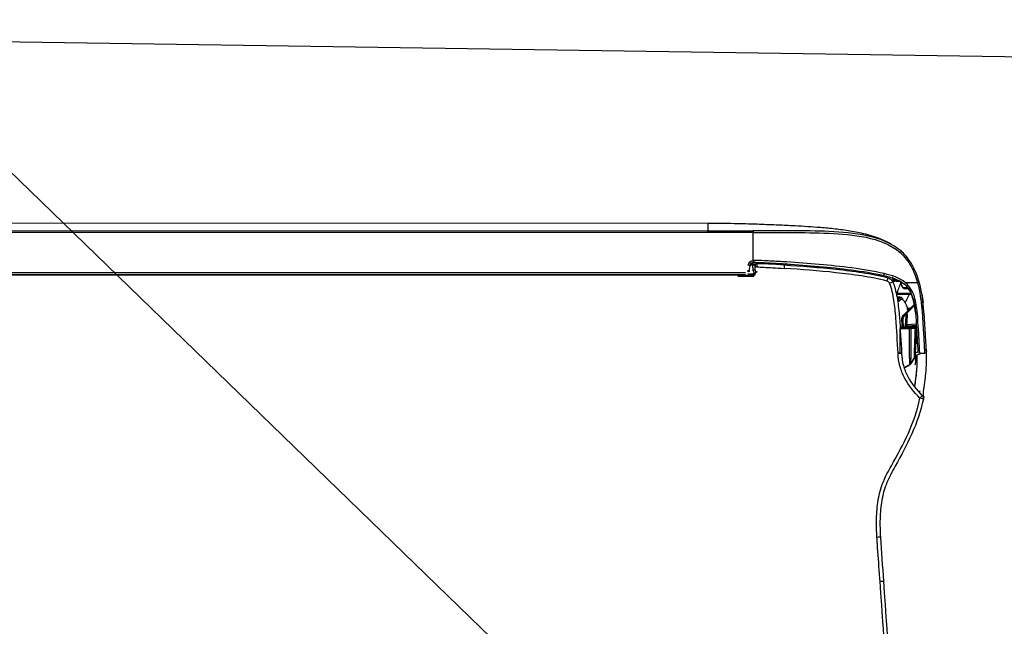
# Model space of a CAD drawing. Header units: millimetres. Extents: x -424979 to 718034, y -72486 to 344972.
# Tile 77 of 256: x 370556 to 371190, y 40461 to 40851. Entities that reach past the tile are written whole.
import ezdxf
from ezdxf import colors
from ezdxf.entities.mleader import LeaderData, LeaderLine
from ezdxf.math import Vec2, Vec3
from ezdxf.xclip import XClip

# ---------------------------------------------------------------- set-up
doc = ezdxf.new("R2010")
doc.units = ezdxf.units.MM
doc.header["$MEASUREMENT"] = 0
doc.header["$XCLIPFRAME"] = 0
doc.layers.add('0100_001_6_0_Nr_pióra__1', color=7, linetype='Continuous', lineweight=13)
doc.layers.add('IS_KLIM Opis_Średnice', color=7, linetype='Continuous', lineweight=9)
doc.layers.add('IS_KLIM_urządzenia', color=3, linetype='Continuous')
doc.layers.add('Rysunki i obrazki', color=7, linetype='Continuous')
picture_1 = doc.add_image_def('image6.tif', size_in_pixel=(4960, 3507))

# ---------------------------------------------------------------- blocks, each defined once
blk = doc.blocks.new('Rysunek_6_6', base_point=(-286891.41, 45461))
at = {"layer": '0100_001_6_0_Nr_pióra__1', "color": 7, "lineweight": 13}
image = blk.add_image(picture_1, insert=(-308193.9, 31055.98), size_in_units=(41994.67, 29692.6), rotation=-1.195405, dxfattribs=at)
image.set_boundary_path([(-0.5, -0.5), (4959.5, 3506.5)])
blk = doc.blocks.new('G$CFEA986A8')
at = {"layer": 'IS_KLIM_urządzenia', "linetype": 'Continuous'}
for p, q in [((2.71, 28.23), (3.1, 35.54)), ((3.1, 35.54), (3.1, 35.54)), ((3.24, 36.01), (3.24, 36.02)), ((3.24, 36.02), (3.24, 36.01)), ((2.73, 27.62), (4.82, 27.62)), ((2.74, 28.23), (2.74, 28.23)), ((2.74, 27.41), (5, 27.61)), ((5.25, 27.13), (2.77, 26.91)), ((3.03, 28.23), (3.03, 28.23)), ((4.22, 28.23), (4.22, 28.23)), ((4.55, 28.23), (4.55, 28.23)), ((3.18, 21.95), (5.57, 24.34)), ((5.93, 24.34), (3.22, 21.63)), ((5.57, 24.34), (5.44, 24.33)), ((5.57, 24.34), (5.85, 24.61)), ((5.93, 24.34), (5.57, 24.34)), ((6.02, 24.44), (5.93, 24.34)), ((46.34, 14.13), (46.34, 14)), ((50.7, 14.13), (46.34, 14.13)), ((46.52, 13.99), (46.52, 13.96)), ((46.52, 13.96), (921.55, 13.84)), ((46.52, 13.51), (46.52, 13.96)), ((48, 13.51), (46.52, 13.51)), ((48.58, 13.7), (919.48, 13.58)), ((46.64, 11.21), (47.36, 11.21)), ((46.64, 11.21), (46.64, 10.75)), ((47.11, 10.75), (46.64, 10.75)), ((47.59, 12.8), (47.38, 11.3)), ((919.48, 13.06), (48.58, 13.18)), ((46.54, 9.92), (46.54, 2.46)), ((58.73, 0), (909.33, -0.12)), ((58.74, 2.46), (909.33, 2.34)), ((909.33, 1.87), (58.74, 1.98)), ((58.74, 0), (58.74, 1.98))]:
    blk.add_line(p, q, dxfattribs=at)
for points in [[(37.64, 10.75, 0), (37.64, 10.76, 0), (37.64, 10.76, 0), (37.64, 10.77, 0), (37.64, 10.78, 0), (37.64, 10.79, 0), (37.64, 10.8, 0), (37.64, 10.81, 0), (37.64, 10.82, 0), (37.64, 10.83, 0), (37.64, 10.84, 0), (37.64, 10.84, 0), (37.65, 10.85, 0), (37.65, 10.86, 0), (37.65, 10.87, 0), (37.65, 10.88, 0), (37.65, 10.89, 0), (37.65, 10.9, 0), (37.65, 10.91, 0), (37.65, 10.92, 0), (37.65, 10.92, 0), (37.65, 10.93, 0), (37.65, 10.94, 0), (37.65, 10.95, 0), (37.65, 10.96, 0), (37.65, 10.97, 0), (37.65, 10.98, 0), (37.65, 10.99, 0), (37.65, 11, 0), (37.65, 11, 0), (37.65, 11.01, 0), (37.65, 11.02, 0), (37.65, 11.03, 0), (37.65, 11.04, 0), (37.65, 11.05, 0), (37.65, 11.06, 0), (37.65, 11.07, 0), (37.65, 11.08, 0), (37.65, 11.08, 0), (37.65, 11.09, 0), (37.65, 11.1, 0), (37.65, 11.11, 0), (37.65, 11.12, 0), (37.65, 11.13, 0), (37.66, 11.14, 0), (37.66, 11.15, 0), (37.66, 11.16, 0), (37.66, 11.16, 0), (37.66, 11.17, 0), (37.66, 11.18, 0), (37.66, 11.19, 0)], [(37.72, 10.74, 0), (37.72, 10.75, 0), (37.72, 10.76, 0), (37.72, 10.77, 0), (37.72, 10.78, 0), (37.72, 10.79, 0), (37.72, 10.79, 0), (37.72, 10.8, 0), (37.72, 10.81, 0), (37.72, 10.82, 0), (37.72, 10.83, 0), (37.73, 10.84, 0), (37.73, 10.85, 0), (37.73, 10.86, 0), (37.73, 10.87, 0), (37.73, 10.87, 0), (37.73, 10.88, 0), (37.73, 10.89, 0), (37.73, 10.9, 0), (37.73, 10.91, 0), (37.73, 10.92, 0), (37.73, 10.93, 0), (37.73, 10.94, 0), (37.73, 10.95, 0), (37.73, 10.95, 0), (37.73, 10.96, 0), (37.73, 10.97, 0), (37.73, 10.98, 0), (37.73, 10.99, 0), (37.73, 11, 0), (37.73, 11.01, 0), (37.73, 11.02, 0), (37.73, 11.03, 0), (37.73, 11.03, 0), (37.73, 11.04, 0), (37.73, 11.05, 0), (37.73, 11.06, 0), (37.73, 11.07, 0), (37.73, 11.08, 0), (37.73, 11.09, 0), (37.73, 11.1, 0), (37.73, 11.11, 0), (37.73, 11.11, 0), (37.73, 11.12, 0), (37.73, 11.13, 0), (37.74, 11.14, 0), (37.74, 11.15, 0), (37.74, 11.16, 0), (37.74, 11.17, 0), (37.74, 11.18, 0), (37.74, 11.19, 0)]]:
    blk.add_polyline3d(points, dxfattribs=at)
at = {"layer": 'IS_KLIM_urządzenia', "linetype": 'Continuous', "extrusion": (0, 0, -1)}
for centre, radius, start, end in [((-1.84, 46.94), 1, 314.7826, 11.7219), ((-0.53, 34.35), 0.5, 357.2068, 90), ((-1.83, 34.35), 0.5, 90, 177.181), ((-46.64, 11.25), 0.5, 270, 357), ((-46.39, 11.44), 1, 188, 264.2856), ((-46.39, 11.42), 1.5, 188, 264.2856)]:
    blk.add_arc(centre, radius, start, end, dxfattribs=at)
at = {"layer": 'IS_KLIM_urządzenia', "linetype": 'Continuous', "extrusion": (-1.54693e-05, -6.12303e-17, -1)}
blk.add_arc((-3.24, 28.23, -0.01), 0.498, 270, 359.4983, dxfattribs=at)
at = {"layer": 'IS_KLIM_urządzenia', "linetype": 'Continuous'}
for centre, start, end in [((2.5, 23.81), 5.1428, 5.6972), ((45.54, 11.27), 267.736, 0), ((48.11, 12.87), 160.3327, 163.928)]:
    blk.add_arc(centre, 0.5, start, end, dxfattribs=at)
for centre, major_axis, ratio, start_param, end_param in [((13.38, 84.28), (0.998, 0.07), 0.023762, 3.141593, 4.646623), ((1.84, 46.94), (0.979, -0.203), 0.056856, 3.141593, 4.651384), ((1.84, 46.94), (0.704, 0.71), 0.020204, 1.651706, 3.141593), ((7.71, 34.94), (-0.999, -0.049), 0.051256, 0, 1.514472), ((7.71, 34.9), (-0.999, -0.047), 0.051373, 0, 1.514578), ((3.38, 28.23), (0, -0.498), 0.705765, 4.721116, 6.283185), ((3.96, 27.4), (0.499, -0.033), 0.703948, 0.778487, 1.449237), ((2.49, 23.87), (-0.498, -0.042), 0.40242, 3.141593, 4.712356), ((2.5, 23.81), (-0.498, -0.05), 0.399009, 3.140125, 4.706849), ((2.5, 23.81), (-0.498, -0.045), 0.399039, 3.141593, 4.710711), ((5.85, 24.61), (-0.177, 0.177), 0.009872, 3.141593, 4.709921), ((6.36, 25.91), (0.25, 0.009), 0.004928, 6.283059, 7.845078), ((1.28, 22.79), (0.498, 0.048), 0.655613, 3.140676, 4.596546), ((6.84, 20.48), (0.38, 0.325), 0.906204, 2.398026, 3.130887), ((7.44, 20.5), (-0.376, 0.33), 0.885836, 0.804441, 2.115185), ((7.76, 20.85), (-0.367, 0.34), 0.8822, 0.840111, 2.138766), ((8.04, 20.89), (0.282, 0.413), 0.898755, 2.160862, 3.167773), ((2.45, 15.93), (0.482, 0.133), 0.040619, 3.141593, 4.662666), ((5.63, 15.93), (-0.326, -0.379), 0.006066, 1.506881, 3.141593), ((5.72, 17.3), (0, 0.2), 0.576627, 4.721116, 6.283185), ((6.49, 16.72), (0.192, 0.056), 0.184381, 5.301873, 6.283185), ((9.97, 16.14), (-0.925, -0.381), 0.043497, 0, 1.508611), ((8.07, 15.3), (0, 0.2), 0.433029, 4.721116, 6.283185), ((8.86, 15.62), (0.19, -0.061), 0.210046, 2.527177, 3.153928), ((8.96, 15.32), (-0.191, 0.059), 0.212832, 4.135574, 5.657225), ((8.8, 14.85), (0.18, 0.087), 0.196125, 5.117147, 6.283185), ((10.63, 15.55), (-0.263, -0.965), 0.021464, 4.784953, 6.283185), ((11.38, 13.51), (-0.117, -0.486), 0.019962, 3.141593, 4.771045), ((45.52, 13.53), (0.02, 0.5), 1, 3.141593, 4.708057), ((45.52, 13.53), (-0.02, -0.5), 0.999999, 0, 1.547993), ((45.57, 13.52), (-0.02, -0.5), 0.955746, 0, 1.547846), ((46.52, 13.46), (0.5, -0.017), 0.998628, 1.605655, 3.113607), ((46.52, 13.46), (-0.5, 0.017), 0.093825, 4.715665, 5.983293), ((39.42, 10.08), (0.996, -0.087), 0.841749, 1.62689, 2.181571), ((45.54, 11.73), (0.5, 0), 0.093428, 4.788501, 6.283185), ((46.57, 12.58), (0.499, 0.026), 0.09496, 3.141593, 4.707412), ((46.64, 11.25), (0.499, 0.026), 0.096366, 3.141593, 4.707339), ((47.87, 11.23), (0.495, -0.07), 0.051828, 3.141593, 4.719673), ((48.08, 12.73), (0.495, -0.07), 0.051828, 3.141593, 4.719673), ((48.11, 12.87), (0.48, -0.138), 0.050296, 3.141584, 4.726878), ((46.39, 9.94), (0, -0.5), 0.000142, 3.141593, 4.764749), ((46.54, 9.95), (0.05, -0.498), 0.005219, 3.141593, 4.764488), ((7.1, 7.87), (0.331, 0.375), 0.006851, 3.141593, 4.648558), ((46.54, 2.49), (0, 0.5), 0.000013, 3.173368, 4.660029)]:
    blk.add_ellipse(centre, major_axis=major_axis, ratio=ratio, start_param=start_param, end_param=end_param, dxfattribs=at)
at = {"layer": 'IS_KLIM_urządzenia', "linetype": 'Continuous', "extrusion": (0, 0, -1)}
for centre, major_axis, ratio, start_param, end_param in [((3.24, 28.23), (0.352, -0.352), 0.999998, 0.785397, 2.347467), ((-21.42, 382.85), (-1476.17, -4886.86), 0.031997, 4.778832, 4.778918), ((7.64, 474.84), (-1862.82, -6167.7), 0.025163, 4.780022, 4.78009), ((5.18, 514.21), (-1939.65, -6425.41), 0.026246, 4.782823, 4.782889), ((48.58, 12.65), (-0.13, -1.08), 0.917565, 1.59215, 1.795783)]:
    blk.add_ellipse(centre, major_axis=major_axis, ratio=ratio, start_param=start_param, end_param=end_param, dxfattribs=at)
at = {"layer": 'IS_KLIM_urządzenia', "linetype": 'Continuous'}
for points, degree in [([(11.56, 95.97), (10.36, 113.09), (9.16, 130.21), (7.97, 147.33)], 3), ([(8.86, 147.39), (10.07, 130.27), (11.28, 113.14), (12.48, 96.01)], 3), ([(12.48, 96.01), (11.99, 95.98), (11.56, 95.96), (11.56, 95.97)], 3), ([(12.38, 84.21), (12.11, 88.13), (11.83, 92.05), (11.56, 95.97)], 3), ([(0.77, 46.44), (0.76, 46.55), (0.76, 46.66), (0.78, 46.77)], 3), ([(0.77, 46.67), (0.75, 46.58), (0.77, 46.46)], 2), ([(0.78, 46.71), (0.77, 46.67)], 1), ([(0.77, 46.44), (0.77, 46.45), (0.77, 46.46), (0.77, 46.46)], 3), ([(1.12, 46.25), (0.98, 46.27), (0.82, 46.34), (0.77, 46.44)], 3), ([(1.81, 44.89), (1.84, 45.06), (1.87, 45.24), (1.9, 45.41)], 3), ([(2.99, 35.39), (2.99, 36.07), (2.97, 36.75), (2.96, 37.42)], 3), ([(3.24, 36.01), (3.59, 36.58), (3.94, 37.15), (4.28, 37.72)], 3), ([(4.28, 37.71), (3.76, 36.86), (3.24, 36)], 2), ([(4.28, 37.72), (4.28, 37.72), (4.28, 37.72), (4.28, 37.72)], 3), ([(4.29, 37.71), (4.33, 37.78), (4.38, 37.83), (4.44, 37.87)], 3), ([(4.44, 37.88), (4.99, 38.23), (5.55, 38.58), (6.17, 38.76)], 3), ([(4.44, 37.88), (4.99, 38.23), (5.55, 38.58), (6.17, 38.76)], 3), ([(4.44, 37.88), (4.95, 38.2), (5.46, 38.52), (6, 38.7)], 3), ([(4.44, 37.87), (4.94, 38.19), (5.46, 38.51), (6, 38.7)], 3), ([(4.44, 37.88), (4.44, 37.88), (4.44, 37.88), (4.44, 37.88)], 3), ([(4.44, 37.88), (4.44, 37.88), (4.44, 37.88), (4.44, 37.88)], 3), ([(5.12, 38.29), (4.79, 38.1), (4.45, 37.88)], 2), ([(6, 38.7), (5.7, 38.6), (5.4, 38.45), (5.12, 38.29)], 3), ([(6, 38.7), (5.79, 38.63), (5.59, 38.54)], 2), ([(1.83, 34.85), (1.4, 34.85), (0.96, 34.85), (0.53, 34.85)], 3), ([(2.31, 34.46), (2.54, 34.58), (2.78, 34.68), (3.03, 34.75)], 3), ([(2.71, 28.23), (3.1, 35.54)], 1), ([(3.1, 35.54), (2.71, 28.23)], 1), ([(3.1, 35.54), (2.71, 28.23)], 1), ([(2.81, 35.36), (2.86, 35.45), (2.91, 35.54), (2.97, 35.63)], 3), ([(3.24, 36.01), (3.16, 35.87), (3.11, 35.71), (3.1, 35.54)], 3), ([(3.1, 35.58), (3.1, 35.58)], 1), ([(3.1, 35.54), (3.1, 35.54), (3.1, 35.54), (3.1, 35.54)], 3), ([(3.1, 35.54), (3.1, 35.54), (3.1, 35.54), (3.1, 35.54)], 3), ([(0.12, 32.64), (0.12, 32.62), (0.12, 32.59), (0.12, 32.57)], 3), ([(2.92, 32.14), (2.76, 32.15), (2.6, 32.16), (2.45, 32.17)], 3), ([(2.92, 32.12), (2.76, 32.13), (2.61, 32.14), (2.45, 32.14)], 3), ([(3.24, 27.74), (2.98, 27.74), (2.74, 27.97), (2.74, 28.23)], 3), ([(3.24, 27.74), (2.98, 27.74), (2.74, 27.97), (2.74, 28.23)], 3), ([(3.24, 27.74), (2.98, 27.74), (2.75, 27.97), (2.74, 28.23)], 3), ([(3.01, 28.23), (3.4, 28.23), (3.8, 28.23), (4.2, 28.23)], 3), ([(3.03, 28.23), (3.43, 28.23), (3.82, 28.23), (4.22, 28.23)], 3), ([(3.99, 27.75), (3.99, 27.7), (3.99, 27.66), (4, 27.62)], 3), ([(4.47, 27.59), (4.48, 27.65), (4.48, 27.71), (4.49, 27.76)], 3), ([(4.81, 27.59), (4.82, 27.64), (4.82, 27.69), (4.82, 27.74)], 3), ([(4.95, 27.74), (4.95, 27.69), (4.94, 27.65), (4.94, 27.6)], 3), ([(5.25, 27.13), (5.19, 26.2), (5.13, 25.26), (5.07, 24.33)], 3), ([(7.11, 28.23), (7.11, 28.23)], 1), ([(2.47, 24.07), (2.47, 24.05), (2.48, 24.03), (2.48, 24.01)], 3), ([(2.99, 23.86), (2.99, 23.91)], 1), ([(2.99, 23.88), (2.99, 23.89), (2.99, 23.9), (2.99, 23.91)], 3), ([(3.07, 23), (3.04, 23.3), (3.01, 23.6), (2.99, 23.91)], 3), ([(6.54, 25.37), (6.57, 25.4), (6.59, 25.42), (6.62, 25.45)], 3), ([(6.61, 25.92), (6.61, 25.77), (6.62, 25.61), (6.62, 25.46)], 3), ([(6.62, 25.45), (6.62, 25.61), (6.61, 25.76), (6.61, 25.92)], 3), ([(6.62, 25.46), (6.62, 25.46), (6.62, 25.46), (6.62, 25.46)], 3), ([(6.62, 25.45), (6.62, 25.46), (6.62, 25.46), (6.62, 25.46)], 3), ([(0.78, 22.75), (0.79, 22.65), (0.8, 22.62)], 2), ([(1.29, 18.88), (1.16, 19.65), (1.04, 20.45), (0.94, 21.27)], 3), ([(4.39, 22.8), (4.65, 22.8), (4.92, 22.8), (5.18, 22.8)], 3), ([(5.15, 23), (4.96, 23), (4.77, 23), (4.59, 23)], 3), ([(6.36, 20.47), (5.9, 21.01), (5.56, 21.63), (5.3, 22.33)], 3), ([(6.48, 20.17), (6.66, 19.86), (7.06, 19.84)], 2), ([(7.29, 20.84), (7.18, 20.72), (7.08, 20.61), (6.97, 20.49)], 3), ([(7.06, 19.82), (7.74, 19.77)], 1), ([(7.39, 20.05), (7.49, 20.16), (7.6, 20.28), (7.71, 20.39)], 3), ([(7.71, 20.39), (7.78, 20.39), (7.86, 20.39), (7.93, 20.38)], 3), ([(5.61, 15.91), (7.22, 14.52), (9.31, 13.97), (11.36, 13.48)], 3), ([(11.49, 13.99), (9.53, 14.46), (7.5, 14.98), (5.96, 16.31)], 3), ([(6.61, 16.72), (6.73, 16.31), (6.86, 15.9), (7.01, 15.5)], 3), ([(7.11, 15.5), (6.95, 15.92), (6.81, 16.34), (6.68, 16.78)], 3), ([(7.51, 15.3), (7.73, 15.3), (7.94, 15.3), (8.16, 15.3)], 3), ([(8.59, 15.34), (8.64, 15.45), (8.68, 15.57), (8.71, 15.69)], 3), ([(8.82, 15.39), (8.78, 15.49), (8.74, 15.59), (8.71, 15.69)], 3), ([(8.82, 15.39), (8.8, 15.33), (8.78, 15.28), (8.77, 15.22)], 3), ([(8.92, 15.74), (8.89, 15.63), (8.85, 15.51), (8.82, 15.39)], 3), ([(8.93, 14.96), (8.99, 15.07), (9.04, 15.2), (9.08, 15.32)], 3), ([(9.21, 14.47), (9.13, 14.63), (9.05, 14.78), (8.98, 14.93)], 3), ([(9.08, 15.32), (9.1, 15.4), (9.13, 15.48), (9.15, 15.55)], 3), ([(10.84, 14.47), (10.8, 14.33), (10.76, 14.19), (10.72, 14.05)], 3), ([(12.42, 14.09), (12.38, 13.95), (12.34, 13.81)], 2), ([(12.41, 13.79), (12.43, 13.89), (12.46, 13.98), (12.48, 14.08)], 3), ([(12.7, 14.03), (12.67, 13.94), (12.65, 13.84), (12.63, 13.74)], 3), ([(12.84, 13.7), (12.86, 13.8), (12.89, 13.89), (12.91, 13.99)], 3), ([(16.78, 13.3), (16.75, 13.18), (16.72, 13.05), (16.69, 12.93)], 3), ([(46.34, 14.13), (46.34, 14.13), (46.34, 14.13), (46.34, 14.13)], 3), ([(46.52, 13.51), (46.52, 13.49), (46.52, 13.47), (46.52, 13.45)], 3), ([(38.2, 11.15), (38.2, 11.15), (38.23, 11.58), (38.26, 12.08)], 3), ([(38.51, 11.12), (38.5, 11.02), (38.49, 10.92), (38.48, 10.82)], 3), ([(39.02, 11.1), (39.26, 11.09), (39.51, 11.07), (39.75, 11.06)], 3), ([(43.76, 10.85), (44.25, 10.85), (44.75, 10.84), (45.24, 10.83)], 3), ([(46.39, 10.83), (46.18, 10.83), (45.97, 10.83), (45.75, 10.83)], 3), ([(6.63, 7.62), (6.47, 7.76), (6.31, 7.91), (6.16, 8.07)], 3), ([(46.49, 10.45), (46.45, 10.45), (46.42, 10.44), (46.39, 10.44)], 3), ([(46.54, 2.46), (50.6, 2.46), (54.67, 2.46), (58.74, 2.46)], 3), ([(58.74, 2.46), (58.74, 2.21), (58.74, 1.99), (58.74, 1.98)], 3)]:
    blk.add_open_spline(points, degree=degree, dxfattribs=at)
for points, knots in [([(12.48, 96.01), (12.48, 96.01), (12.48, 96.01), (12.53, 95.35), (12.58, 94.68), (12.81, 91.36), (13, 88.7), (13.23, 85.45), (13.27, 84.85), (13.31, 84.26)], [0, 0, 0, 0, 0.000005, 0.000005, 0.169628, 0.169628, 0.84812, 0.84812, 1, 1, 1, 1]), ([(0.86, 47.14), (2.21, 53.63), (5.22, 59.45), (9.22, 66.61), (10.01, 68.05), (11.28, 71.07), (11.73, 72.68), (12.3, 75.96), (12.44, 77.6), (12.52, 80.9), (12.49, 82.59), (12.38, 84.21)], [0, 0, 0, 0, 0.5, 0.5, 0.625, 0.625, 0.75, 0.75, 0.875, 0.875, 1, 1, 1, 1]), ([(13.31, 84.26), (13.43, 82.58), (13.45, 80.92), (13.38, 77.59), (13.25, 75.94), (12.69, 72.64), (12.26, 71.01), (11.03, 67.94), (10.25, 66.49), (7.83, 62.15), (6.23, 59.26), (3.53, 53.27), (2.44, 50.17), (1.77, 46.9)], [0, 0, 0, 0, 0.125, 0.125, 0.25, 0.25, 0.375, 0.375, 0.5, 0.5, 0.75, 0.75, 1, 1, 1, 1]), ([(0.79, 46.38), (0.81, 46.35), (0.83, 46.15), (0.82, 45.56), (0.75, 44.68), (0.59, 43.52), (0.41, 42.19), (0.23, 40.79), (0.06, 38.91), (-0.02, 36.7), (0.03, 34.49), (0.09, 33.16), (0.12, 32.58)], [0, 0, 0, 0, 0.12885, 0.245282, 0.335122, 0.40726, 0.471799, 0.536509, 0.604482, 0.745543, 0.884733, 1, 1, 1, 1]), ([(6.71, 34.89), (6.66, 35.97), (6.51, 37.05), (5.93, 39.13), (5.52, 40.14), (4.02, 42.98), (2.67, 44.7), (1.13, 46.23)], [0, 0, 0, 0, 0.25, 0.25, 0.5, 0.5, 1, 1, 1, 1]), ([(1.77, 46.9), (3.4, 45.28), (4.82, 43.46), (6.4, 40.45), (6.84, 39.38), (7.45, 37.17), (7.6, 36.03), (7.65, 34.88)], [0, 0, 0, 0, 0.5, 0.5, 0.75, 0.75, 1, 1, 1, 1]), ([(3.15, 43.79), (3.12, 43.57), (3.04, 42.96), (2.88, 41.81), (2.7, 40.4), (2.54, 38.56), (2.49, 36.85), (2.5, 35.65), (2.51, 35.23)], [0, 0, 0, 0, 0.089993, 0.237107, 0.37975, 0.527052, 0.833503, 1, 1, 1, 1]), ([(3.13, 43.63), (3.06, 43.24), (2.83, 41.75), (2.67, 40.26), (2.59, 39.15)], [0, 0, 0, 0, 0.261547, 1, 1, 1, 1]), ([(3.01, 37.92), (3, 37.79), (2.99, 37.66), (2.97, 37.49), (2.97, 37.46), (2.96, 37.42)], [0, 0, 0, 0, 0.794972, 0.794972, 1, 1, 1, 1]), ([(3.24, 36.01), (3.49, 36.42), (3.74, 36.82), (4.08, 37.39), (4.18, 37.55), (4.28, 37.72)], [0, 0, 0, 0, 0.711043, 0.711043, 1, 1, 1, 1]), ([(3.24, 36.01), (3.5, 36.43), (3.75, 36.85), (4.1, 37.41), (4.19, 37.57), (4.28, 37.72)], [0, 0, 0, 0, 0.731926, 0.731926, 1, 1, 1, 1]), ([(4.29, 37.71), (3.97, 37.19), (3.65, 36.67), (3.3, 36.1), (3.27, 36.06), (3.24, 36.01)], [0, 0, 0, 0, 0.917621, 0.917621, 1, 1, 1, 1]), ([(4.2, 28.23), (4.2, 29.24), (4.2, 30.24), (4.21, 32.24), (4.2, 33.27), (4.22, 35.2), (4.25, 36.11), (4.29, 37.36), (4.3, 37.7), (4.29, 37.71)], [0, 0, 0, 0, 0.25, 0.25, 0.5, 0.5, 0.75, 0.75, 1, 1, 1, 1]), ([(4.28, 37.72), (4.28, 37.72), (4.28, 37.72), (4.28, 37.72), (4.28, 37.72), (4.28, 37.72)], [0, 0, 0, 0, 0.500001, 0.500001, 1, 1, 1, 1]), ([(4.45, 37.88), (4.45, 37.88), (4.43, 37.87), (4.42, 37.86), (4.4, 37.84), (4.37, 37.82), (4.35, 37.8), (4.32, 37.76), (4.29, 37.72), (4.29, 37.72)], [0, 0, 0, 0, 0.029241, 0.088276, 0.151647, 0.25725, 0.525964, 0.992323, 1, 1, 1, 1]), ([(4.44, 37.88), (4.44, 37.88), (4.44, 37.88), (4.44, 37.88), (4.44, 37.88), (4.44, 37.88)], [0, 0, 0, 0, 0.593674, 0.593674, 1, 1, 1, 1]), ([(4.44, 37.87), (4.45, 37.85), (4.46, 37.53), (4.52, 36.29), (4.55, 35.36), (4.57, 33.39), (4.56, 32.34), (4.56, 30.29), (4.55, 29.26), (4.55, 28.23)], [0, 0, 0, 0, 0.25, 0.25, 0.5, 0.5, 0.75, 0.75, 1, 1, 1, 1]), ([(2.43, 15.91), (1.79, 18.29), (1.47, 20.73), (1.05, 25.3), (0.94, 27.43), (0.73, 30.97), (0.65, 32.4), (0.55, 34.34), (0.52, 34.85), (0.53, 34.85)], [0, 0, 0, 0, 0.25, 0.25, 0.5, 0.5, 0.75, 0.75, 1, 1, 1, 1]), ([(3.08, 35.41), (2.6, 35.32), (2.12, 35.16), (1.64, 34.89), (1.62, 34.88), (1.59, 34.86)], [0, 0, 0, 0, 0.948448, 0.948448, 1, 1, 1, 1]), ([(1.83, 34.85), (1.83, 34.85), (1.87, 33.81), (2.08, 30.02), (2.21, 27.26), (2.47, 24.07)], [0, 0, 0, 0, 0.5, 0.5, 1, 1, 1, 1]), ([(2.99, 23.91), (2.73, 26.99), (2.59, 29.69), (2.38, 33.37), (2.33, 34.37), (2.33, 34.37)], [0, 0, 0, 0, 0.500106, 0.500106, 1, 1, 1, 1]), ([(2.71, 28.23), (2.79, 29.71), (2.87, 31.19), (2.97, 33.03), (2.98, 33.41), (3.02, 34.12), (3.04, 34.46), (3.08, 35.26), (3.1, 35.51), (3.1, 35.54)], [0, 0, 0, 0, 0.5, 0.5, 0.625, 0.625, 0.75, 0.75, 1, 1, 1, 1]), ([(3.24, 36.01), (3.24, 35.99), (3.25, 35.75), (3.24, 34.97), (3.24, 34.63), (3.22, 33.9), (3.2, 33.49), (3.13, 31.47), (3.07, 29.85), (3.01, 28.23)], [0, 0, 0, 0, 0.25, 0.25, 0.375, 0.375, 0.5, 0.5, 1, 1, 1, 1]), ([(3.25, 36.01), (3.24, 36), (3.2, 35.94), (3.15, 35.84), (3.12, 35.72), (3.11, 35.65), (3.1, 35.62), (3.1, 35.62), (3.1, 35.62), (3.1, 35.62), (3.1, 35.61), (3.18, 36.23), (3.09, 35.5), (3.1, 35.58), (3.1, 35.58)], [0, 0, 0, 0, 0.004098, 0.020773, 0.033488, 0.040418, 0.042471, 0.042689, 0.042703, 0.042705, 0.042705, 0.045311, 0.81751, 1, 1, 1, 1]), ([(3.1, 35.54), (3.1, 35.58), (3.1, 35.55), (3.1, 35.54), (3.1, 35.54), (3.1, 35.54)], [0, 0, 0, 0, 0.5, 0.5, 1, 1, 1, 1]), ([(3.1, 35.54), (3.1, 35.54), (3.1, 35.54), (3.1, 35.54), (3.1, 35.54), (3.1, 35.54)], [0, 0, 0, 0, 0.501823, 0.501823, 1, 1, 1, 1]), ([(3.1, 35.54), (3.1, 35.54), (3.1, 35.54), (3.1, 35.54), (3.1, 35.54), (3.1, 35.54)], [0, 0, 0, 0, 0.497529, 0.497529, 1, 1, 1, 1]), ([(3.24, 36.01), (3.24, 36.01), (3.24, 36.01), (3.24, 36.01), (3.24, 36.01), (3.24, 36.01)], [0, 0, 0, 0, 0.266653, 0.266653, 1, 1, 1, 1]), ([(3.24, 36.01), (3.24, 36.01), (3.24, 36.01), (3.24, 36.01), (3.24, 36.01), (3.24, 36.01), (3.24, 36.01), (3.24, 36.01)], [0, 0, 0, 0, 0.156997, 0.156997, 0.784985, 0.784985, 1, 1, 1, 1]), ([(6.71, 34.85), (6.71, 34.85), (6.71, 34.85), (6.71, 34.86), (6.71, 34.88), (6.71, 34.89)], [0, 0, 0, 0, 0.001471, 0.001471, 1, 1, 1, 1]), ([(9.05, 15.75), (8.42, 17.27), (8.08, 18.84), (7.57, 22), (7.42, 23.6), (7.06, 28.42), (6.86, 31.65), (6.71, 34.85)], [0, 0, 0, 0, 0.25, 0.25, 0.5, 0.5, 1, 1, 1, 1]), ([(7.11, 34.81), (7.11, 34.78), (7.11, 34.74), (7.11, 33.65), (7.11, 32.55), (7.11, 30.39), (7.11, 29.31), (7.11, 28.23)], [0, 0, 0, 0, 0.017199, 0.017199, 0.508599, 0.508599, 1, 1, 1, 1]), ([(7.65, 34.88), (7.65, 34.88), (7.65, 34.88), (7.65, 34.87), (7.66, 34.86), (7.66, 34.84)], [0, 0, 0, 0, 0.001414, 0.001414, 1, 1, 1, 1]), ([(7.66, 34.84), (7.81, 31.68), (8, 28.52), (8.36, 23.79), (8.5, 22.21), (8.99, 19.1), (9.32, 17.56), (9.93, 16.07)], [0, 0, 0, 0, 0.5, 0.5, 0.75, 0.75, 1, 1, 1, 1]), ([(0.03, 34.32), (0.03, 34.32), (0.05, 33.82), (0.16, 31.93), (0.24, 30.52), (0.46, 27.06), (0.57, 24.97), (1, 20.5), (1.33, 18.12), (1.97, 15.8)], [0, 0, 0, 0, 0.25, 0.25, 0.5, 0.5, 0.75, 0.75, 1, 1, 1, 1]), ([(0.12, 32.67), (0.12, 32.66), (0.12, 32.66), (0.12, 32.65), (0.12, 32.65), (0.12, 32.64), (0.12, 32.64), (0.12, 32.64)], [0, 0, 0, 0, 0.491862, 0.491862, 0.745898, 0.745898, 1, 1, 1, 1]), ([(2.71, 28.23), (2.71, 28.23), (2.73, 28.23), (2.81, 28.23), (2.86, 28.23), (2.96, 28.23), (2.98, 28.23), (3.01, 28.23)], [0, 0, 0, 0, 0.429968, 0.429968, 0.860069, 0.860069, 1, 1, 1, 1]), ([(2.74, 28.23), (2.74, 28.23), (2.75, 28.23), (2.8, 28.23), (2.84, 28.23), (2.94, 28.23), (2.98, 28.23), (3.03, 28.23)], [0, 0, 0, 0, 0.311909, 0.311909, 0.74389, 0.74389, 1, 1, 1, 1]), ([(3.38, 27.74), (3.34, 27.74), (3.31, 27.74), (3.27, 27.74), (3.25, 27.74), (3.24, 27.74), (3.24, 27.74), (3.24, 27.74)], [0, 0, 0, 0, 0.429844, 0.429844, 0.859217, 0.859217, 1, 1, 1, 1]), ([(4.56, 27.74), (4.44, 27.74), (4.31, 27.74), (4.06, 27.74), (3.93, 27.74), (3.66, 27.74), (3.52, 27.74), (3.38, 27.74)], [0, 0, 0, 0, 0.316882, 0.316882, 0.640659, 0.640659, 1, 1, 1, 1]), ([(4.2, 28.23), (4.24, 28.23), (4.29, 28.23), (4.39, 28.23), (4.44, 28.23), (4.52, 28.23), (4.53, 28.23), (4.55, 28.23)], [0, 0, 0, 0, 0.437327, 0.437327, 0.874715, 0.874715, 1, 1, 1, 1]), ([(4.56, 27.74), (4.51, 27.74), (4.42, 27.76), (4.31, 27.88), (4.24, 28.04), (4.23, 28.17), (4.22, 28.23)], [0, 0, 0, 0, 0.28901, 0.499661, 0.756628, 1, 1, 1, 1]), ([(4.22, 28.23), (4.27, 28.23), (4.37, 28.23), (4.49, 28.23), (4.55, 28.23)], [0, 0, 0, 0, 0.500276, 1, 1, 1, 1]), ([(4.56, 27.74), (4.56, 27.74), (4.56, 27.74), (4.56, 27.75), (4.56, 27.76), (4.56, 27.78), (4.56, 27.8), (4.55, 27.84), (4.55, 27.86), (4.55, 27.9), (4.55, 27.93), (4.55, 27.98), (4.55, 28.01), (4.55, 28.1), (4.55, 28.16), (4.55, 28.23)], [0, 0, 0, 0, 0.125, 0.125, 0.25, 0.25, 0.375, 0.375, 0.5, 0.5, 0.625, 0.625, 0.75, 0.75, 1, 1, 1, 1]), ([(4.55, 28.23), (4.95, 28.23), (5.36, 28.23), (5.99, 28.23), (6.21, 28.23), (6.62, 28.23), (6.8, 28.23), (7.03, 28.23), (7.07, 28.23), (7.11, 28.23)], [0, 0, 0, 0, 0.474817, 0.474817, 0.737386, 0.737386, 0.953021, 0.953021, 1, 1, 1, 1]), ([(7.11, 28.23), (6.67, 28.23), (6.22, 28.23), (5.37, 28.23), (4.96, 28.23), (4.55, 28.23)], [0, 0, 0, 0, 0.51841, 0.51841, 1, 1, 1, 1]), ([(7.11, 27.74), (7.03, 27.74), (6.94, 27.74), (6.49, 27.74), (6.13, 27.74), (5.36, 27.74), (4.96, 27.74), (4.56, 27.74)], [0, 0, 0, 0, 0.097737, 0.097737, 0.528149, 0.528149, 1, 1, 1, 1]), ([(5, 27.61), (5.04, 27.61), (5.07, 27.6), (5.13, 27.56), (5.16, 27.53), (5.21, 27.45), (5.22, 27.41), (5.24, 27.31), (5.25, 27.26), (5.25, 27.18), (5.25, 27.15), (5.25, 27.13)], [0, 0, 0, 0, 0.247479, 0.247479, 0.496795, 0.496795, 0.717384, 0.717384, 0.907765, 0.907765, 1, 1, 1, 1]), ([(5.22, 24.33), (5.23, 24.5), (5.24, 24.66), (5.29, 25.49), (5.34, 26.16), (5.4, 27.13), (5.42, 27.43), (5.44, 27.74)], [0, 0, 0, 0, 0.146562, 0.146562, 0.73281, 0.73281, 1, 1, 1, 1]), ([(5.66, 27.74), (5.61, 26.91), (5.55, 26.08), (5.48, 24.95), (5.46, 24.64), (5.44, 24.33)], [0, 0, 0, 0, 0.72849, 0.72849, 1, 1, 1, 1]), ([(6.36, 25.91), (6.35, 26.08), (6.35, 26.24), (6.33, 26.85), (6.31, 27.29), (6.3, 27.74)], [0, 0, 0, 0, 0.274035, 0.274035, 1, 1, 1, 1]), ([(6.54, 27.74), (6.55, 27.64), (6.55, 27.54), (6.57, 26.93), (6.59, 26.42), (6.61, 25.92)], [0, 0, 0, 0, 0.164291, 0.164291, 1, 1, 1, 1]), ([(2.48, 24.01), (2.6, 22.61), (2.81, 21.15), (3.72, 18.3), (4.46, 16.92), (5.61, 15.91)], [0, 0, 0, 0, 0.5, 0.5, 1, 1, 1, 1]), ([(2.99, 23.85), (3, 23.81), (3, 23.77), (3.01, 23.64), (3.02, 23.54), (3.05, 23.29), (3.07, 23.13), (3.12, 22.73), (3.15, 22.48), (3.24, 21.89), (3.31, 21.55), (3.54, 20.47), (3.75, 19.74), (4.26, 18.52), (4.52, 18.02), (4.84, 17.55)], [0, 0, 0, 0, 0.01825, 0.01825, 0.060304, 0.060304, 0.132525, 0.132525, 0.246095, 0.246095, 0.402611, 0.402611, 0.74532, 0.74532, 1, 1, 1, 1]), ([(5.96, 16.31), (4.87, 17.25), (4.17, 18.54), (3.31, 21.19), (3.11, 22.55), (2.99, 23.85)], [0, 0, 0, 0, 0.5, 0.5, 1, 1, 1, 1]), ([(5.22, 24.33), (5.2, 24.33), (5.19, 24.33), (5.14, 24.33), (5.1, 24.33), (5.07, 24.33)], [0, 0, 0, 0, 0.325415, 0.325415, 1, 1, 1, 1]), ([(5.44, 24.33), (5.41, 24.33), (5.38, 24.33), (5.33, 24.33), (5.3, 24.33), (5.26, 24.33), (5.24, 24.33), (5.22, 24.33), (5.22, 24.33), (5.22, 24.33)], [0, 0, 0, 0, 0.315815, 0.315815, 0.631664, 0.631664, 0.946964, 0.946964, 1, 1, 1, 1]), ([(5.85, 24.61), (5.99, 24.75), (6.1, 24.92), (6.27, 25.27), (6.33, 25.46), (6.36, 25.74), (6.36, 25.83), (6.36, 25.91)], [0, 0, 0, 0, 0.410681, 0.410681, 0.822529, 0.822529, 1, 1, 1, 1]), ([(6.61, 25.92), (6.61, 25.82), (6.61, 25.72), (6.57, 25.4), (6.51, 25.18), (6.33, 24.81), (6.22, 24.65), (6.07, 24.48), (6.05, 24.46), (6.02, 24.44)], [0, 0, 0, 0, 0.177731, 0.177731, 0.59018, 0.59018, 0.940555, 0.940555, 1, 1, 1, 1]), ([(0.78, 22.75), (0.79, 22.7), (0.79, 22.67), (0.8, 22.61), (0.8, 22.59), (0.8, 22.57), (0.8, 22.57), (0.8, 22.59), (0.8, 22.6), (0.8, 22.61)], [0, 0, 0, 0, 0.272721, 0.272721, 0.545029, 0.545029, 0.816327, 0.816327, 1, 1, 1, 1]), ([(0.8, 22.62), (0.8, 22.61), (0.8, 22.58), (0.8, 22.58), (0.8, 22.57), (0.8, 22.56), (0.8, 22.55), (0.81, 22.53), (0.82, 22.47), (0.86, 22.37), (0.95, 22.25), (1.09, 22.16), (1.21, 22.12), (1.28, 22.13), (1.28, 22.13)], [0, 0, 0, 0, 0.067693, 0.176783, 0.191923, 0.20101, 0.210642, 0.23464, 0.289457, 0.395964, 0.591763, 0.776207, 0.974695, 1, 1, 1, 1]), ([(5.76, 21.33), (5.6, 21.04), (5.45, 20.74), (5.04, 19.97), (4.79, 19.48), (4.54, 19)], [0, 0, 0, 0, 0.379029, 0.379029, 1, 1, 1, 1]), ([(5.3, 22.33), (5.24, 22.47), (5.2, 22.67), (5.14, 23.06), (5.12, 23.23), (5.11, 23.41)], [0, 0, 0, 0, 0.624288, 0.624288, 1, 1, 1, 1]), ([(7.95, 19), (7.84, 19), (7.73, 19), (7.18, 19), (6.75, 19), (6.13, 19), (5.95, 19), (5.2, 19), (4.63, 19), (4.07, 19)], [0, 0, 0, 0, 0.084494, 0.084494, 0.422472, 0.422472, 0.560579, 0.560579, 1, 1, 1, 1]), ([(4.15, 18.8), (4.53, 18.8), (4.9, 18.8), (5.72, 18.8), (6.16, 18.8), (6.86, 18.8), (7.12, 18.8), (7.57, 18.8), (7.77, 18.8), (7.97, 18.8)], [0, 0, 0, 0, 0.296997, 0.296997, 0.640532, 0.640532, 0.845161, 0.845161, 1, 1, 1, 1]), ([(6.97, 20.49), (6.88, 20.38), (6.78, 20.33), (6.57, 20.3), (6.46, 20.36), (6.36, 20.47)], [0, 0, 0, 0, 0.456839, 0.456839, 1, 1, 1, 1]), ([(7.97, 18.8), (7.8, 18.37), (7.62, 17.93), (7.27, 17.03), (7.09, 16.55), (6.91, 16.08)], [0, 0, 0, 0, 0.478968, 0.478968, 1, 1, 1, 1]), ([(7.06, 19.82), (7.08, 19.82), (7.09, 19.82), (7.2, 19.84), (7.3, 19.92), (7.39, 20.05)], [0, 0, 0, 0, 0.174867, 0.174867, 1, 1, 1, 1]), ([(7.29, 20.84), (7.3, 20.84), (7.3, 20.85), (7.35, 20.89), (7.4, 20.91), (7.49, 20.91), (7.53, 20.9), (7.57, 20.87)], [0, 0, 0, 0, 0.062565, 0.062565, 0.548357, 0.548357, 1, 1, 1, 1]), ([(7.91, 20), (7.87, 20.01), (7.82, 20.01), (7.65, 20.02), (7.52, 20.03), (7.39, 20.05)], [0, 0, 0, 0, 0.263267, 0.263267, 1, 1, 1, 1]), ([(7.08, 7.84), (5.89, 8.89), (4.93, 10.17), (3.41, 12.92), (2.85, 14.38), (2.43, 15.91)], [0, 0, 0, 0, 0.5, 0.5, 1, 1, 1, 1]), ([(2.43, 15.91), (3.38, 15.91), (4.33, 15.91), (5.39, 15.91), (5.5, 15.91), (5.61, 15.91)], [0, 0, 0, 0, 0.894615, 0.894615, 1, 1, 1, 1]), ([(5.72, 17.5), (5.61, 17.5), (5.5, 17.5), (5.23, 17.5), (5.05, 17.5), (4.88, 17.5)], [0, 0, 0, 0, 0.390013, 0.390013, 1, 1, 1, 1]), ([(5.03, 17.3), (5.22, 17.3), (5.41, 17.3), (5.68, 17.3), (5.76, 17.3), (5.84, 17.3)], [0, 0, 0, 0, 0.696556, 0.696556, 1, 1, 1, 1]), ([(6.68, 16.78), (6.65, 16.88), (6.61, 16.98), (6.49, 17.14), (6.42, 17.22), (6.27, 17.35), (6.17, 17.4), (5.96, 17.48), (5.84, 17.5), (5.72, 17.5)], [0, 0, 0, 0, 0.230955, 0.230955, 0.455697, 0.455697, 0.706422, 0.706422, 1, 1, 1, 1]), ([(5.84, 17.3), (5.93, 17.3), (6.03, 17.28), (6.2, 17.22), (6.27, 17.18), (6.4, 17.08), (6.45, 17.02), (6.54, 16.88), (6.58, 16.81), (6.61, 16.72)], [0, 0, 0, 0, 0.299295, 0.299295, 0.552236, 0.552236, 0.775182, 0.775182, 1, 1, 1, 1]), ([(9.93, 16.07), (9.97, 15.97), (10.03, 15.87), (10.18, 15.7), (10.27, 15.63), (10.44, 15.54), (10.52, 15.51), (10.59, 15.49)], [0, 0, 0, 0, 0.368676, 0.368676, 0.737518, 0.737518, 1, 1, 1, 1]), ([(1.97, 15.8), (2.4, 14.23), (2.97, 12.73), (4.54, 9.9), (5.54, 8.58), (6.77, 7.49)], [0, 0, 0, 0, 0.5, 0.5, 1, 1, 1, 1]), ([(8.07, 15.5), (7.95, 15.5), (7.83, 15.5), (7.52, 15.5), (7.32, 15.5), (7.13, 15.5)], [0, 0, 0, 0, 0.379834, 0.379834, 1, 1, 1, 1]), ([(8.98, 14.93), (8.93, 15.03), (8.86, 15.13), (8.71, 15.28), (8.62, 15.34), (8.42, 15.44), (8.31, 15.48), (8.16, 15.5), (8.12, 15.5), (8.07, 15.5)], [0, 0, 0, 0, 0.291856, 0.291856, 0.579131, 0.579131, 0.886367, 0.886367, 1, 1, 1, 1]), ([(8.16, 15.3), (8.19, 15.3), (8.23, 15.3), (8.35, 15.28), (8.44, 15.26), (8.6, 15.18), (8.67, 15.13), (8.79, 15), (8.84, 14.93), (8.88, 14.85)], [0, 0, 0, 0, 0.114875, 0.114875, 0.424433, 0.424433, 0.71152, 0.71152, 1, 1, 1, 1]), ([(8.98, 14.93), (9.03, 14.82), (9.09, 14.7), (9.17, 14.55), (9.19, 14.51), (9.21, 14.48)], [0, 0, 0, 0, 0.758703, 0.758703, 1, 1, 1, 1]), ([(10.37, 14.59), (10.22, 14.63), (10.07, 14.69), (9.73, 14.88), (9.55, 15.02), (9.25, 15.35), (9.13, 15.55), (9.05, 15.75)], [0, 0, 0, 0, 0.262451, 0.262451, 0.631307, 0.631307, 1, 1, 1, 1]), ([(38.2, 11.15), (33.53, 11.44), (28.86, 11.8), (21.88, 12.56), (19.56, 12.85), (14.94, 13.56), (12.64, 13.97), (10.37, 14.59)], [0, 0, 0, 0, 0.5, 0.5, 0.75, 0.75, 1, 1, 1, 1]), ([(10.59, 15.49), (12.85, 14.87), (15.14, 14.47), (19.73, 13.76), (22.04, 13.48), (28.97, 12.72), (33.62, 12.36), (38.26, 12.08)], [0, 0, 0, 0, 0.25, 0.25, 0.5, 0.5, 1, 1, 1, 1]), ([(11.36, 13.48), (14.22, 12.79), (17.12, 12.35), (22.95, 11.58), (25.87, 11.28), (31.72, 10.75), (34.65, 10.54), (39.05, 10.26), (40.52, 10.18), (43.45, 10.02), (44.92, 9.92), (46.39, 9.92)], [0, 0, 0, 0, 0.25, 0.25, 0.5, 0.5, 0.75, 0.75, 0.875, 0.875, 1, 1, 1, 1]), ([(46.39, 10.44), (44.92, 10.44), (43.46, 10.55), (40.54, 10.7), (39.08, 10.78), (34.7, 11.06), (31.78, 11.28), (25.95, 11.8), (23.04, 12.1), (17.23, 12.87), (14.34, 13.31), (11.49, 13.99)], [0, 0, 0, 0, 0.125, 0.125, 0.25, 0.25, 0.5, 0.5, 0.75, 0.75, 1, 1, 1, 1]), ([(46.52, 13.99), (46.46, 13.99), (46.41, 13.98), (46.3, 13.94), (46.25, 13.91), (46.16, 13.84), (46.13, 13.8), (46.07, 13.7), (46.04, 13.65), (46.03, 13.56), (46.02, 13.53), (46.02, 13.5)], [0, 0, 0, 0, 0.217569, 0.217569, 0.437754, 0.437754, 0.661951, 0.661951, 0.88823, 0.88823, 1, 1, 1, 1]), ([(46.02, 13.5), (46.02, 13.5), (46.02, 13.5), (46.02, 13.5), (46.02, 13.5), (46.02, 13.49)], [0, 0, 0, 0, 0.709938, 0.709938, 1, 1, 1, 1]), ([(46.04, 13.49), (46.05, 13.49), (46.05, 13.49), (46.07, 13.48), (46.1, 13.48), (46.16, 13.47), (46.19, 13.47), (46.26, 13.46), (46.31, 13.45), (46.41, 13.45), (46.47, 13.45), (46.52, 13.45)], [0, 0, 0, 0, 0.054361, 0.054361, 0.324109, 0.324109, 0.492664, 0.492664, 0.757067, 0.757067, 1, 1, 1, 1]), ([(46.24, 13.21), (46.29, 13.25), (46.34, 13.29), (46.43, 13.37), (46.47, 13.4), (46.51, 13.44), (46.52, 13.44), (46.52, 13.45)], [0, 0, 0, 0, 0.516625, 0.516625, 0.987493, 0.987493, 1, 1, 1, 1]), ([(46.34, 14), (46.4, 14), (46.46, 14), (46.52, 13.99), (46.52, 13.99), (46.52, 13.99)], [0, 0, 0, 0, 0.980312, 0.980312, 1, 1, 1, 1]), ([(26.23, 12.1), (26.23, 12.1), (27.71, 11.94), (30.67, 11.69), (31.17, 11.65), (31.69, 11.61)], [0, 0, 0, 0, 0.843393, 0.843393, 1, 1, 1, 1]), ([(38.2, 11.15), (39.21, 11.09), (40.23, 11.03), (42.04, 10.93), (42.83, 10.89), (44.26, 10.83), (44.89, 10.8), (45.52, 10.77)], [0, 0, 0, 0, 0.415101, 0.415101, 0.741354, 0.741354, 1, 1, 1, 1]), ([(45.58, 11.68), (44.96, 11.71), (44.35, 11.74), (42.93, 11.81), (42.13, 11.85), (40.31, 11.96), (39.29, 12.02), (38.27, 12.08)], [0, 0, 0, 0, 0.252696, 0.252696, 0.581919, 0.581919, 1, 1, 1, 1]), ([(39.44, 10.92), (40.46, 10.91), (41.48, 10.89), (42.88, 10.87), (43.26, 10.86), (43.64, 10.86)], [0, 0, 0, 0, 0.726317, 0.726317, 1, 1, 1, 1]), ([(45.24, 10.83), (45.24, 10.82), (45.24, 10.81), (45.25, 10.72), (45.25, 10.63), (45.25, 10.52), (45.25, 10.51), (45.25, 10.5)], [0, 0, 0, 0, 0.096435, 0.096435, 0.929868, 0.929868, 1, 1, 1, 1]), ([(45.52, 10.77), (45.52, 10.77), (45.52, 10.78), (45.53, 10.8), (45.53, 10.84), (45.54, 10.93), (45.55, 10.97), (45.55, 11.08), (45.56, 11.17), (45.57, 11.37), (45.57, 11.47), (45.57, 11.62), (45.58, 11.65), (45.58, 11.68)], [0, 0, 0, 0, 0.104471, 0.104471, 0.333219, 0.333219, 0.476288, 0.476288, 0.705049, 0.705049, 0.934054, 0.934054, 1, 1, 1, 1]), ([(46.04, 12.68), (46.04, 12.69), (46.03, 12.7), (46.01, 12.77), (45.98, 12.81), (45.9, 12.9), (45.86, 12.93), (45.76, 12.99), (45.71, 13.01), (45.63, 13.02), (45.61, 13.02), (45.59, 13.02)], [0, 0, 0, 0, 0.061755, 0.061755, 0.342553, 0.342553, 0.621501, 0.621501, 0.898216, 0.898216, 1, 1, 1, 1]), ([(46.04, 11.27), (46.04, 11.27), (46.04, 11.28), (46.04, 11.29), (46.04, 11.31), (46.04, 11.35), (46.04, 11.37), (46.04, 11.43), (46.04, 11.47), (46.04, 11.57), (46.04, 11.62), (46.04, 11.7), (46.04, 11.71), (46.04, 11.73)], [0, 0, 0, 0, 0.101232, 0.101232, 0.330942, 0.330942, 0.474618, 0.474618, 0.704242, 0.704242, 0.933906, 0.933906, 1, 1, 1, 1]), ([(46.14, 11.23), (46.12, 11.56), (46.1, 11.89), (46.08, 12.33), (46.07, 12.44), (46.07, 12.55)], [0, 0, 0, 0, 0.752617, 0.752617, 1, 1, 1, 1]), ([(46.24, 13.21), (46.27, 13.19), (46.29, 13.17), (46.39, 13.06), (46.45, 12.96), (46.54, 12.75), (46.56, 12.64), (46.57, 12.53)], [0, 0, 0, 0, 0.128768, 0.128768, 0.564386, 0.564386, 1, 1, 1, 1]), ([(46.39, 10.44), (46.44, 10.44), (46.49, 10.45), (46.66, 10.47), (46.77, 10.51), (46.98, 10.63), (47.07, 10.71), (47.22, 10.88), (47.28, 10.99), (47.32, 11.1)], [0, 0, 0, 0, 0.117134, 0.117134, 0.393716, 0.393716, 0.693983, 0.693983, 1, 1, 1, 1]), ([(46.57, 12.53), (46.58, 12.2), (46.6, 11.87), (46.62, 11.42), (46.63, 11.32), (46.64, 11.21)], [0, 0, 0, 0, 0.752217, 0.752217, 1, 1, 1, 1]), ([(46.39, 9.92), (46.44, 9.92), (46.49, 9.92), (46.54, 9.92), (46.54, 9.92), (46.54, 9.92)], [0, 0, 0, 0, 0.999599, 0.999599, 1, 1, 1, 1]), ([(6.77, 7.49), (9.32, 5.24), (12.68, 4), (19.31, 2.6), (22.71, 2.33), (32.91, 1.87), (39.73, 1.99), (46.54, 1.99)], [0, 0, 0, 0, 0.25, 0.25, 0.5, 0.5, 1, 1, 1, 1]), ([(46.54, 2.46), (39.78, 2.46), (33.03, 2.35), (22.91, 2.79), (19.53, 3.05), (12.95, 4.41), (9.66, 5.57), (7.08, 7.84)], [0, 0, 0, 0, 0.5, 0.5, 0.75, 0.75, 1, 1, 1, 1]), ([(9.37, 5.63), (9.49, 5.56), (10.61, 4.91), (13.28, 3.72), (17.38, 2.59), (21.48, 1.87), (25.45, 1.39), (29.2, 1.06), (32.75, 0.83), (36.39, 0.63), (40.66, 0.43), (45.83, 0.23), (51.96, 0.05), (56.37, 0), (58.74, 0)], [0, 0, 0, 0, 0.008566, 0.076169, 0.171242, 0.259595, 0.342985, 0.421868, 0.488451, 0.555392, 0.638641, 0.74036, 0.860715, 1, 1, 1, 1]), ([(58.74, 1.98), (58.4, 1.98), (58.07, 1.98), (56.4, 1.98), (55.07, 1.99), (51.34, 1.99), (48.94, 1.99), (46.54, 1.99)], [0, 0, 0, 0, 0.081967, 0.081967, 0.409835, 0.409835, 1, 1, 1, 1])]:
    blk.add_open_spline(points, degree=3, knots=knots, dxfattribs=at)

msp = doc.modelspace()

# ---------------------------------------------------------------- block references
at = {"layer": 'Rysunki i obrazki', "color": 151, "linetype": 'Continuous', "lineweight": 20, "true_color": 0x80c2ff}
ref = msp.add_blockref('Rysunek_6_6', (361669.9, 45461), dxfattribs=at)
XClip(ref).set_block_clipping_path([(-308193.8982892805, 31055.984616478), (-266208.371343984, 30179.8821280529), (-265588.9174272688, 59866.0198290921), (-307574.4443725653, 60742.1223175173)])

# ---------------------------------------------------------------- next in the draw order: leaders
at = {"layer": 'IS_KLIM Opis_Średnice', "ltscale": 30}
ml = msp.add_multileader_mtext('Standard', dxfattribs=at)
ml.set_content('{\\fArial|b0|i0|c238|p0;\\C7;Odprowadzenie skroplin (przewód tłoczny) od klimatyzatora zastosować pompkę skroplin. W związku z brakiem w pobliżu istenijącego pionu kanalizacyji sanitarnej skropliny z klimatyzacji zaleca się odprowadzić na zewnątrz budynku. W tym celu należy zamontować rurę odpływową, która skieruje wodę do rynny lub specjalnego zbiornika. Należy pamiętać o regularnym opróżnianiu zbiornika, aby zapobiec jego przepełnieniu. Ustalić bezpośrednio z Inwestrem podczas  robót budowlanych.  }', color=256)
ml.set_leader_properties()
ml.build(insert=Vec2(0, 0))
ml.multileader.update_dxf_attribs({"text_left_attachment_type": 6, "text_right_attachment_type": 6, "dogleg_length": 0.36})
ctx = ml.context
ctx.base_point, ctx.char_height, ctx.plane_origin, ctx.plane_y_axis = Vec3(364434.53, 36031.62), 250, Vec3(368533.58, 52396.37), Vec3(0, -1)
ctx.left_attachment, ctx.right_attachment = 6, 6
notes = []
notes.append((ctx, [(0, (1, 1, 0), (375426.78, 36031.62), (-1, 0), 0.36, [(1, [(378392.56, 40720.36), (370462.17, 40838.15)], 256, [])])]))
ctx.mtext.insert, ctx.mtext.width, ctx.mtext.flow_direction = Vec3(364436.53, 36355.12), 11099.9713, 5
ctx.mtext.has_bg_fill, ctx.mtext.bg_color, ctx.mtext.bg_scale_factor, ctx.mtext.bg_transparency, ctx.mtext.use_window_bg_color = 1, -939524096, 1.5, 0, 1
for ctx, leaders in notes:
    for number, flags, end, landing, length, lines in leaders:
        leader = LeaderData()
        leader.index, (leader.has_last_leader_line, leader.has_dogleg_vector, leader.attachment_direction) = number, flags
        leader.last_leader_point, leader.dogleg_vector, leader.dogleg_length = Vec3(end), Vec3(landing), length
        for number, points, colour, breaks in lines:
            line = LeaderLine()
            line.index, line.vertices, line.color, line.breaks = number, Vec3.list(points), colors.encode_raw_color(colour), breaks
            leader.lines.append(line)
        ctx.leaders.append(leader)

# ---------------------------------------------------------------- next in the draw order: block references
at = {"layer": 'IS_KLIM_urządzenia', "xscale": 2.4, "yscale": 2.4, "zscale": 2.4, "rotation": 179.9922287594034}
msp.add_blockref('G$CFEA986A8', (371140.27, 40720.06), dxfattribs=at)

doc.saveas('drawing.dxf')
